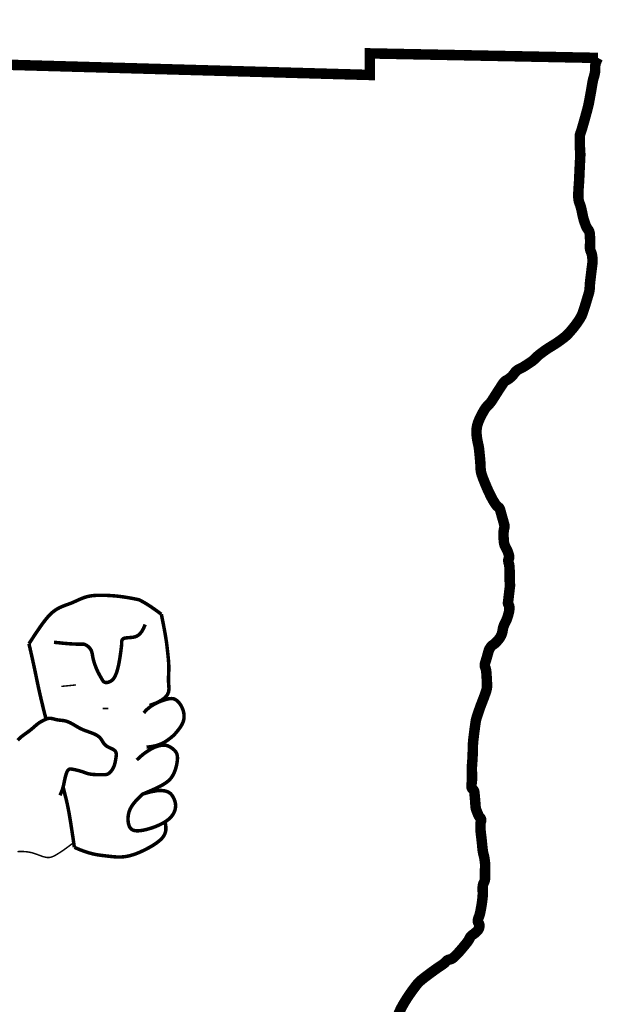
# Model space of a CAD drawing. Extents: x -4.5 to 4, y -4.5 to 6.5.
# Tile 166 of 173: x 3.012 to 3.229, y -2.905 to -2.54. Entities that reach past the tile are written whole.
import ezdxf

# ---------------------------------------------------------------- set-up
doc = ezdxf.new("R2010")
doc.units = 0
doc.header["$MEASUREMENT"] = 0
doc.layers.add('BELMONT-BORDER', color=5, linetype='CONTINUOUS')
doc.layers.add('FACE', color=160, linetype='CONTINUOUS')

msp = doc.modelspace()

# ---------------------------------------------------------------- linework, layer by layer
at = {"layer": 'BELMONT-BORDER', "color": 5, "const_width": 0.003886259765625}
msp.add_lwpolyline([(2.528192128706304, -3.069530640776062), (2.53314314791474, -2.543359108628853), (2.683520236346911, -2.541920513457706), (2.683588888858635, -2.547557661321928), (3.142169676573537, -2.560448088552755), (3.142208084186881, -2.552454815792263), (3.226804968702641, -2.554126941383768)], dxfattribs=at)
msp.add_lwpolyline([(3.152804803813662, -2.908569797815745, -0.03082174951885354), (3.153997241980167, -2.906016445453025, -0.01365310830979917), (3.155238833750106, -2.903877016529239, -0.01130013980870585), (3.156865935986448, -2.901370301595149, -0.01822583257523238), (3.159572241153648, -2.897695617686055, -0.0447448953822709), (3.160855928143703, -2.896346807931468, -0.01658173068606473), (3.162313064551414, -2.895150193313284, -0.006726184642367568), (3.166037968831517, -2.892371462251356, -0.01264200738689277), (3.168654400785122, -2.890573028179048, 0.02677283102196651), (3.169866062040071, -2.889688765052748, 0.0564739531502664), (3.17015509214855, -2.889393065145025, -0.03917712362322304), (3.170556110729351, -2.888953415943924, -0.1501642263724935), (3.171751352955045, -2.88836880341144, 0.138713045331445), (3.173054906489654, -2.887767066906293, 0.02433702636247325), (3.174348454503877, -2.886545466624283, 0.01588725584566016), (3.17617260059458, -2.884521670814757, 0.004972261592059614), (3.177702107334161, -2.882675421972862, 0.009203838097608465), (3.178499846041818, -2.881654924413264, 0.06001587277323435), (3.179182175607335, -2.880477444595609, -0.08561951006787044), (3.179703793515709, -2.879674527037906, -0.06696083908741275), (3.180287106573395, -2.879192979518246, 0.04266933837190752), (3.181235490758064, -2.878484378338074, 0.01643457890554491), (3.181909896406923, -2.8778435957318, 0.02273453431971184), (3.18235978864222, -2.877343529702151, 0.0877229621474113), (3.182607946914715, -2.876902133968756, 0.04876438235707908), (3.182823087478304, -2.876021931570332, 0.2120539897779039), (3.182508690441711, -2.874910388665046, -0.2199627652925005), (3.182220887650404, -2.873830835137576, -0.06060104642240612), (3.182571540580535, -2.872670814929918, 0.05049502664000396), (3.183019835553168, -2.87128893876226, 0.01465401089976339), (3.183661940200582, -2.8678288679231, 0.01751279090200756), (3.184012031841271, -2.864904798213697, 0.04070423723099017), (3.184017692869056, -2.862864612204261, -0.0495960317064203), (3.184052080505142, -2.861189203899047, -0.09582448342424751), (3.184552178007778, -2.859631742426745, 0.1231040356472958), (3.184877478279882, -2.858392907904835, 0.003746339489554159), (3.184882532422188, -2.857223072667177, -0.003374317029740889), (3.184887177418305, -2.855924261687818, -0.00237103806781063), (3.184915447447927, -2.854048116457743, 0.005253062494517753), (3.184923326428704, -2.853201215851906, 0.02564511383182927), (3.184897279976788, -2.852705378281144, 0.00909880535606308), (3.184727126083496, -2.85131711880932, 0.03234913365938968), (3.184320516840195, -2.849359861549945, -0.03886627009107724), (3.184003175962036, -2.847725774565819, -0.005632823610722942), (3.183842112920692, -2.846165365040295, 0.004278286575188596), (3.183635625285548, -2.844110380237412, 0.003884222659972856), (3.183420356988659, -2.842270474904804, -0.004621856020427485), (3.183241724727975, -2.840723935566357, -0.02247397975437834), (3.183200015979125, -2.840038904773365, -0.008176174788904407), (3.183200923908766, -2.838153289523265, -0.08609120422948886), (3.183386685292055, -2.837180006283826, 0.1257314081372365), (3.183461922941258, -2.836500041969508, 0.1625649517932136), (3.183153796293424, -2.835881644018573, -0.08935092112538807), (3.182450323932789, -2.834867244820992, -0.02028318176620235), (3.181586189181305, -2.83275028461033, -0.06151687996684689), (3.181418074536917, -2.832012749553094, -0.009182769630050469), (3.181310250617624, -2.830714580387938, 0.005712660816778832), (3.181151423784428, -2.828626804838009, 0.002096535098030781), (3.181027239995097, -2.827274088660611, 0.003018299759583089), (3.180931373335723, -2.826335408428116, 0.1962386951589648), (3.180363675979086, -2.825284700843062, -0.2134135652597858), (3.179870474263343, -2.824295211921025, -0.04589158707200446), (3.179934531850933, -2.823010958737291, 0.0342212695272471), (3.180060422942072, -2.821292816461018, 0.009733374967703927), (3.180016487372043, -2.818312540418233, -0.02076857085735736), (3.180026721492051, -2.816915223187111, -0.008390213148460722), (3.180117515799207, -2.815533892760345, 0.006439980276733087), (3.180242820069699, -2.813734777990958, 0.0131690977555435), (3.180345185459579, -2.81035953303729, -0.01911450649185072), (3.180443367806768, -2.808034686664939, -0.008961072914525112), (3.180576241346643, -2.806688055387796, -0.003329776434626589), (3.181022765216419, -2.803074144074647, -0.004058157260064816), (3.181399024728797, -2.800359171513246, -0.01639125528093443), (3.181519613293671, -2.799691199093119, -0.01979384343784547), (3.181716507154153, -2.798923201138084, -0.009075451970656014), (3.182241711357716, -2.797276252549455, -0.003025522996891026), (3.183069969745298, -2.794880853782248, -0.006948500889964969), (3.183451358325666, -2.793845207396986, -0.002765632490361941), (3.183734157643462, -2.793120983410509, 0.0008444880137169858), (3.184016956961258, -2.792396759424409, 0.005211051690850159), (3.184742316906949, -2.790470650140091, 0.006616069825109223), (3.185277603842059, -2.788940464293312, 0.03706782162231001), (3.185569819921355, -2.78779212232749, 0.0480715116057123), (3.185642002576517, -2.786880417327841, 0.007704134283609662), (3.185606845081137, -2.785797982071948, 0.003538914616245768), (3.185477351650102, -2.783443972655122, 0.0007238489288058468), (3.185441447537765, -2.782879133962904, 0.0004484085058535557), (3.185381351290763, -2.781967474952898, 0.07830658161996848), (3.184905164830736, -2.779867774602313, -0.1581455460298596), (3.18483395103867, -2.778784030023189, -0.01792958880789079), (3.185009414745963, -2.778182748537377, 0.008543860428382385), (3.185401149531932, -2.776928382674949, 0.006412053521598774), (3.18593462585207, -2.775021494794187, -0.01021379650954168), (3.186278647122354, -2.773826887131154, -0.05515525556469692), (3.186558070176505, -2.773185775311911, -0.03827769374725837), (3.187124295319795, -2.772354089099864, -0.08448295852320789), (3.187832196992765, -2.77172314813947, 0.05773132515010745), (3.188911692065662, -2.770859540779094, 0.03488079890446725), (3.190180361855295, -2.769386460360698, 0.04989883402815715), (3.190881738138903, -2.76822044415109, 0.08159689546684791), (3.191396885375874, -2.766422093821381, -0.07218285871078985), (3.191940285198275, -2.764381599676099, -0.01907009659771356), (3.192570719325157, -2.763051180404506, 0.02748976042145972), (3.192992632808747, -2.762120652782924, 0.01748914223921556), (3.193294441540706, -2.76125577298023, 0.01189050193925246), (3.19366283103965, -2.759960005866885, 0.03769393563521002), (3.193882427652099, -2.758738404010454, 0.04279824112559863), (3.193900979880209, -2.757644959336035, 0.1478845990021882), (3.193583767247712, -2.756807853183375, -0.1943164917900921), (3.1933978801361, -2.756141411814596, -0.002644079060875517), (3.193550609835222, -2.754843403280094, 0.001533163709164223), (3.193818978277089, -2.752605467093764, 0.0001674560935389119), (3.194115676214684, -2.750058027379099, 0.002445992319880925), (3.194135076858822, -2.749883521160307, 0.05839852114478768), (3.194126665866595, -2.749107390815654, -0.02880412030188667), (3.194017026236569, -2.747541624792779, -0.008122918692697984), (3.194022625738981, -2.746116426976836, 0.00933587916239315), (3.194028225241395, -2.744691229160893, 0.009851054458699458), (3.194002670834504, -2.743949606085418, 0.005039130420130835), (3.193909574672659, -2.742502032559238, 0.06383576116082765), (3.193714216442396, -2.741547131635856, -0.06208570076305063), (3.193509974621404, -2.740566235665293, -0.1555805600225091), (3.193686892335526, -2.739801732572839, 0.1625005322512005), (3.193846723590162, -2.739065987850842, 0.03914571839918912), (3.193735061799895, -2.738474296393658, 0.01926598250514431), (3.193370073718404, -2.737308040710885, 0.05133797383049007), (3.19265364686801, -2.735803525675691, -0.06395092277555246), (3.192108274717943, -2.734579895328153, -0.05009711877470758), (3.191863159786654, -2.733315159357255, -0.02355055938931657), (3.191742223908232, -2.730582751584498, -0.06442262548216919), (3.192042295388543, -2.728314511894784, 0.1339490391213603), (3.192035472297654, -2.727199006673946, 0.0001374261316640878), (3.191898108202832, -2.72670784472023, 3.498309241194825e-05), (3.191357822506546, -2.724778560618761, 5.864013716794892e-05), (3.190576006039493, -2.721988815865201, 0.0003130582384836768), (3.190429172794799, -2.721466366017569, 0.1758996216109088), (3.189884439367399, -2.720707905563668, -0.09960761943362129), (3.188756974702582, -2.719551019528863, -0.007683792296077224), (3.187814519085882, -2.718043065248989, -0.01676697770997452), (3.187416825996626, -2.717331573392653, -0.005871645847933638), (3.186682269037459, -2.715865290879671, -0.006045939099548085), (3.186003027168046, -2.714424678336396, -0.006159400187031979), (3.185546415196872, -2.713391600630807, -0.002977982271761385), (3.18464122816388, -2.711238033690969, -0.01853269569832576), (3.183610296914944, -2.708456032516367, -0.04495710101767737), (3.183333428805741, -2.707262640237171, -0.02965472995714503), (3.183211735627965, -2.705721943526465, 0.01770459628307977), (3.183069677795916, -2.703138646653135, 0.002412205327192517), (3.182815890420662, -2.700479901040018, 0.004294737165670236), (3.182653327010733, -2.69898860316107, 0.03033823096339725), (3.182388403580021, -2.697514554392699, -0.01960954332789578), (3.181929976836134, -2.695244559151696, -0.03483880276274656), (3.181720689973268, -2.692935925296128, -0.04443484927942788), (3.181844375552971, -2.691121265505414, -0.05264676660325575), (3.182366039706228, -2.6891764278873, -0.03274244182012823), (3.183721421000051, -2.686242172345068, -0.006895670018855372), (3.184560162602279, -2.684749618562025, -0.0185355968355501), (3.184900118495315, -2.684210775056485, -0.0550626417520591), (3.186207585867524, -2.682689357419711, 0.06063351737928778), (3.187380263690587, -2.681293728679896, 0.004094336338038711), (3.188152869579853, -2.680087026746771, -0.002517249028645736), (3.189403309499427, -2.678120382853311, -0.002666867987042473), (3.191112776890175, -2.675492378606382, -0.007271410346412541), (3.191758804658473, -2.674541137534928, -0.1220244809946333), (3.19271622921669, -2.673706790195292, 0.0679612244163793), (3.194566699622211, -2.672414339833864, 0.05840064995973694), (3.19590738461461, -2.670850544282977, -0.09344339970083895), (3.196816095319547, -2.669929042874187, -0.04410508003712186), (3.19793762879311, -2.669290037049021, 0.03269040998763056), (3.199468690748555, -2.668463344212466, 0.008986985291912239), (3.201797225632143, -2.666943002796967, 0.02032325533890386), (3.202786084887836, -2.66621129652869, 0.03893076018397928), (3.203795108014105, -2.665260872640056, -0.03916136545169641), (3.204804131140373, -2.664310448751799, -0.01218295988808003), (3.206413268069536, -2.663079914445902, -0.01170274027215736), (3.208147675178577, -2.661880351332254, -0.009097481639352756), (3.209549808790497, -2.660994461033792, 0.007941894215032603), (3.211158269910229, -2.659983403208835, 0.0115808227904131), (3.212461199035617, -2.659091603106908, 0.008333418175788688), (3.214220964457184, -2.657781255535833, 0.04082256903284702), (3.215688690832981, -2.656445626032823, 0.02220157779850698), (3.218054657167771, -2.653673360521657, 0.02813461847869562), (3.220260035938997, -2.650489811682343, 0.05512732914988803), (3.221102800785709, -2.648697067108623, 0.005017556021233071), (3.221671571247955, -2.646976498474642, 0.003509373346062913), (3.22244269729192, -2.644503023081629, 0.002576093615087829), (3.223450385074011, -2.641126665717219, 0.02143079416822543), (3.223551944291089, -2.640715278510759, 0.04211088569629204), (3.223706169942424, -2.639380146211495, -0.0220403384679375), (3.223898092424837, -2.636822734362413, -0.0003450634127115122), (3.22419517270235, -2.634352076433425, -0.0004535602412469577), (3.224424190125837, -2.63247279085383, -0.003055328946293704), (3.224581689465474, -2.631251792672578, 0.003074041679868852), (3.224739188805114, -2.630030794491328, 0.04622665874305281), (3.224764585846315, -2.629177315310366, 0.02153659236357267), (3.224571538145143, -2.627357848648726, 0.07433117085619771), (3.224135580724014, -2.625934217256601, -0.09116267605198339), (3.223818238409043, -2.624758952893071, -0.03858463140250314), (3.223812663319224, -2.623591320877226, 0.02451884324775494), (3.223855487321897, -2.62175595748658, 0.01372972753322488), (3.223737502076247, -2.619538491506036, 0.03832900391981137), (3.223612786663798, -2.618751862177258, 0.1198530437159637), (3.223097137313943, -2.61774280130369, -0.08659486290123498), (3.222298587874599, -2.616405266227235, -0.01057672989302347), (3.221656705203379, -2.614615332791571, -0.01812914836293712), (3.221342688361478, -2.613551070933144, -0.0164307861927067), (3.220994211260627, -2.611976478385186, 0.01300915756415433), (3.220567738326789, -2.609984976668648, 0.03536063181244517), (3.219936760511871, -2.607999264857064, -0.05580901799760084), (3.219587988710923, -2.606723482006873, -0.03643615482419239), (3.219487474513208, -2.605508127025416, -0.01756715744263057), (3.21955178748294, -2.602982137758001, -0.003901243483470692), (3.219718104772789, -2.600553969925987, 0.00751497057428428), (3.219795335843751, -2.599292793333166, 0.0008077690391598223), (3.219906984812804, -2.596786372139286, -0.000521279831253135), (3.22001863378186, -2.59427995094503, -0.001750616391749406), (3.220115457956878, -2.592307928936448, 0.003696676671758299), (3.220212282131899, -2.590335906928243, 0.02913733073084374), (3.220194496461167, -2.589264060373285, -0.01124530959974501), (3.220049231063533, -2.586492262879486, -0.01011691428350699), (3.220018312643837, -2.583284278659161, -0.05304064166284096), (3.220089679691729, -2.582674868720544, -0.03579146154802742), (3.220351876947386, -2.581809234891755, 0.02118939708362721), (3.220836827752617, -2.580361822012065, 0.0009954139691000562), (3.221632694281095, -2.577582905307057, 0.001658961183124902), (3.222101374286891, -2.575912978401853, 0.003276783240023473), (3.222957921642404, -2.572741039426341, 0.009095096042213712), (3.22323817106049, -2.571590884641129, 0.00905758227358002), (3.223480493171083, -2.570411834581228, 0.002443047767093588), (3.224278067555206, -2.566021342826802, 0.002868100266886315), (3.224538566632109, -2.564495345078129, -0.002647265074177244), (3.224799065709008, -2.562969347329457, -0.03309180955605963), (3.225162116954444, -2.561489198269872, 0.02712489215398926), (3.225626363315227, -2.559689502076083, 0.05682964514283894), (3.225706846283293, -2.558741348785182, -0.03083123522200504), (3.22576421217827, -2.556992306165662, -0.06357875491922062), (3.226022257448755, -2.555845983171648, -0.03945296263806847), (3.226804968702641, -2.554126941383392)], format="xyb", dxfattribs=at)
at = {"layer": 'FACE', "color": 5}
for points, const_width in [([(3.015766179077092, -2.771306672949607), (3.017237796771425, -2.769058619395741), (3.018557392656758, -2.767072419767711), (3.019747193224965, -2.765329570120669), (3.020829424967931, -2.763811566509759), (3.021826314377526, -2.762499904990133), (3.022760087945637, -2.761376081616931), (3.023652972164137, -2.760421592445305), (3.024527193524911, -2.759617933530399), (3.025400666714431, -2.758946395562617), (3.026274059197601, -2.75838744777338), (3.027143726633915, -2.757921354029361), (3.028006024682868, -2.757528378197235), (3.028857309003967, -2.757188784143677), (3.029693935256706, -2.756882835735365), (3.030512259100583, -2.756590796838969), (3.031308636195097, -2.756292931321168), (3.032081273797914, -2.755974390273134), (3.032835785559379, -2.75563987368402), (3.033579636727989, -2.755298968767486), (3.03432029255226, -2.754961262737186), (3.035065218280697, -2.754636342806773), (3.03582187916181, -2.754333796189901), (3.036597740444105, -2.754063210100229), (3.037400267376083, -2.753834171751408), (3.038234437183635, -2.753653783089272), (3.03909527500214, -2.753519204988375), (3.039975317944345, -2.753425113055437), (3.040867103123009, -2.753366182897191), (3.041763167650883, -2.753337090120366), (3.042656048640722, -2.753332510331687), (3.043538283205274, -2.753347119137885), (3.044402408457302, -2.753375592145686), (3.045242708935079, -2.753413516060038), (3.046060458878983, -2.75346012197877), (3.046858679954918, -2.753515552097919), (3.047640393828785, -2.753579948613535), (3.048408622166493, -2.753653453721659), (3.04916638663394, -2.753736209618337), (3.049916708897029, -2.75382835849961), (3.050662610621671, -2.753930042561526), (3.051404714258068, -2.754040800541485), (3.05213404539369, -2.754157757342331), (3.052839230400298, -2.754277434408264), (3.053508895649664, -2.754396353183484), (3.054131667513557, -2.754511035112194), (3.054696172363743, -2.754618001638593), (3.055191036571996, -2.754713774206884), (3.055604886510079, -2.754794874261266), (3.055932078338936, -2.754859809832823), (3.056189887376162, -2.754915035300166), (3.05640131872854, -2.754968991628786), (3.056589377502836, -2.755030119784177), (3.056777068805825, -2.755106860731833), (3.056987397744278, -2.755207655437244), (3.057243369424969, -2.755340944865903), (3.057567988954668, -2.755515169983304), (3.057983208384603, -2.755740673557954), (3.058506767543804, -2.756035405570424), (3.059155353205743, -2.7564192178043), (3.059945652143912, -2.756911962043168), (3.060894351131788, -2.757533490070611), (3.062018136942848, -2.758303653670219), (3.063333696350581, -2.759242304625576), (3.064857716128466, -2.760369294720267)], 0.001295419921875), ([(3.064857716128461, -2.760369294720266), (3.065452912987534, -2.763315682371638), (3.065923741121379, -2.765763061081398), (3.066287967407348, -2.767780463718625), (3.066563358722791, -2.769436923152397), (3.066767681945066, -2.770801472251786), (3.066918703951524, -2.77194314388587), (3.06703419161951, -2.772930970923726), (3.067131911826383, -2.773833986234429), (3.067226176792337, -2.774709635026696), (3.067317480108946, -2.775569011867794), (3.067402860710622, -2.776411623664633), (3.067479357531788, -2.777236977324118), (3.067544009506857, -2.778044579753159), (3.06759385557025, -2.778833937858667), (3.067625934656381, -2.779604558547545), (3.067637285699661, -2.780355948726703), (3.067626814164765, -2.781089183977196), (3.067600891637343, -2.781811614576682), (3.067567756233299, -2.782532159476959), (3.067535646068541, -2.783259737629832), (3.067512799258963, -2.784003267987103), (3.067507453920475, -2.784771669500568), (3.067527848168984, -2.785573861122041), (3.067582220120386, -2.786418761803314), (3.067659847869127, -2.787312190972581), (3.067674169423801, -2.788247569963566), (3.067519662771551, -2.789215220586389), (3.06709080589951, -2.790205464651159), (3.066282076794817, -2.791208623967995), (3.064987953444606, -2.79221502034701), (3.063102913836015, -2.793214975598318), (3.060521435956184, -2.794198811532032)], 0.001295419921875), ([(3.025041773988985, -2.77075589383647), (3.028140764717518, -2.771091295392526), (3.030547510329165, -2.771301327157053), (3.032362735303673, -2.771413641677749), (3.033687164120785, -2.771455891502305), (3.034621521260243, -2.771455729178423), (3.035266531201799, -2.771440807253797), (3.035722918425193, -2.771438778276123), (3.036091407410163, -2.771477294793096), (3.036454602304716, -2.771577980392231), (3.036822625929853, -2.771738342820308), (3.037187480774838, -2.771949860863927), (3.037541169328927, -2.772204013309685), (3.037875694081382, -2.772492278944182), (3.038183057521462, -2.772806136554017), (3.038455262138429, -2.773137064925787), (3.038684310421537, -2.773476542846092), (3.038865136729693, -2.773818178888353), (3.03900440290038, -2.774164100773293), (3.039111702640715, -2.774518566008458), (3.039196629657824, -2.774885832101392), (3.039268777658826, -2.77527015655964), (3.039337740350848, -2.77567579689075), (3.039413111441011, -2.776107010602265), (3.039504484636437, -2.776568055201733), (3.039619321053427, -2.777061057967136), (3.039756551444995, -2.777579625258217), (3.03991297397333, -2.778115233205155), (3.040085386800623, -2.778659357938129), (3.040270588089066, -2.779203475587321), (3.040465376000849, -2.779739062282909), (3.040666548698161, -2.780257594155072), (3.040870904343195, -2.780750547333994), (3.041075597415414, -2.781211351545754), (3.041279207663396, -2.781641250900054), (3.04148067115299, -2.782043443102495), (3.041678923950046, -2.782421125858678), (3.041872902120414, -2.782777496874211), (3.042061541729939, -2.783115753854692), (3.042243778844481, -2.783439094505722), (3.042418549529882, -2.783750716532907), (3.042585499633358, -2.784052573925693), (3.042747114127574, -2.784341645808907), (3.042906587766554, -2.784613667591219), (3.043067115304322, -2.784864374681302), (3.043231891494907, -2.785089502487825), (3.043404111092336, -2.785284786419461), (3.043586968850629, -2.78544596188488), (3.043783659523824, -2.785568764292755), (3.043996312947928, -2.785650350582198), (3.044222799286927, -2.785693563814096), (3.044459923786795, -2.785702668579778), (3.044704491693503, -2.785681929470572), (3.044953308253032, -2.785635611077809), (3.045203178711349, -2.785567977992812), (3.045450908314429, -2.785483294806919), (3.04569330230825, -2.785385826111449), (3.045927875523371, -2.785278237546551), (3.046154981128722, -2.785156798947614), (3.046375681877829, -2.785016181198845), (3.046591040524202, -2.784851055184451), (3.046802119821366, -2.784656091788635), (3.047009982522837, -2.78442596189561), (3.047215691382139, -2.784155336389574), (3.047420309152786, -2.783838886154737), (3.047624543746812, -2.783471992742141), (3.047827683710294, -2.783052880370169), (3.048028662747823, -2.782580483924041), (3.048226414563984, -2.782053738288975), (3.04841987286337, -2.781471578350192), (3.048607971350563, -2.780832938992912), (3.048789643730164, -2.780136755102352), (3.048963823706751, -2.779381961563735), (3.049129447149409, -2.778571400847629), (3.049285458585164, -2.77772354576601), (3.049430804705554, -2.776860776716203), (3.049564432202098, -2.776005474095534), (3.049685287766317, -2.775180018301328), (3.049792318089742, -2.774406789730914), (3.049884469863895, -2.773708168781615), (3.049960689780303, -2.773106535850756), (3.05002045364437, -2.772617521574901), (3.050065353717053, -2.772229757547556), (3.050097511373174, -2.77192512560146), (3.050119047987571, -2.771685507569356), (3.050132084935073, -2.771492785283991), (3.050138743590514, -2.771328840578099), (3.050141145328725, -2.771175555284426), (3.050141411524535, -2.771014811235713), (3.050142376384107, -2.770832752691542), (3.050149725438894, -2.770632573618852), (3.050169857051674, -2.770421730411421), (3.050209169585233, -2.770207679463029), (3.050274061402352, -2.769997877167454), (3.050370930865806, -2.769799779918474), (3.050506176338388, -2.769620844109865), (3.050686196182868, -2.76946852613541), (3.05091605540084, -2.769348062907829), (3.051195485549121, -2.769255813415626), (3.051522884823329, -2.769185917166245), (3.051896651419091, -2.769132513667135), (3.052315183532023, -2.769089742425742), (3.05277687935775, -2.769051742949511), (3.053280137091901, -2.769012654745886), (3.053823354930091, -2.768966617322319), (3.054403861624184, -2.768901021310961), (3.055014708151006, -2.768776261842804), (3.055647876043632, -2.768545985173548), (3.056295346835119, -2.768163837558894), (3.056949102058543, -2.767583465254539), (3.057601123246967, -2.766758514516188), (3.058243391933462, -2.765642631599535), (3.058867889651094, -2.764189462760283)], 0.001295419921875), ([(3.022105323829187, -2.799269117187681), (3.022101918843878, -2.799256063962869), (3.021708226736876, -2.797721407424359), (3.02131704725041, -2.796170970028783), (3.020933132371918, -2.794619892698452), (3.020561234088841, -2.793083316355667), (3.020201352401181, -2.791561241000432), (3.019853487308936, -2.790053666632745), (3.019517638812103, -2.788560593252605), (3.019193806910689, -2.787082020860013), (3.01888199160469, -2.78561794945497), (3.018582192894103, -2.784168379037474), (3.018281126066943, -2.782705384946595), (3.017965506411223, -2.7812010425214), (3.017635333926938, -2.779655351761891), (3.017290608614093, -2.778068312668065), (3.016931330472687, -2.776439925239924), (3.01655749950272, -2.774770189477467), (3.016169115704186, -2.773059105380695), (3.015766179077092, -2.771306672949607)], 0.001295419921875), ([(3.027779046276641, -2.787123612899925), (3.033235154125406, -2.786574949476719)], 0.0005453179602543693), ([(3.058340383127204, -2.796928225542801), (3.059205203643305, -2.795967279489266), (3.06014682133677, -2.795126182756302), (3.061139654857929, -2.794396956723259), (3.06215812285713, -2.793771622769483), (3.063176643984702, -2.793242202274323), (3.064169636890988, -2.792800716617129), (3.065111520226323, -2.792439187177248), (3.065976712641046, -2.792149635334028), (3.066745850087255, -2.791925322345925), (3.067424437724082, -2.791764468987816), (3.068024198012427, -2.791666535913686), (3.068556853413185, -2.791630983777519), (3.069034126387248, -2.791657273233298), (3.069467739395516, -2.79174486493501), (3.069869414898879, -2.791893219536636), (3.070250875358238, -2.792101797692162), (3.070621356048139, -2.792369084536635), (3.070980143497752, -2.792689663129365), (3.071324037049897, -2.79305714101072), (3.071649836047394, -2.793465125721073), (3.071954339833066, -2.793907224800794), (3.072234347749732, -2.794377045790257), (3.072486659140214, -2.79486819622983), (3.072708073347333, -2.795374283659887), (3.072895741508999, -2.795889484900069), (3.073048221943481, -2.796410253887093), (3.073164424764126, -2.796933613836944), (3.073243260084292, -2.797456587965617), (3.073283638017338, -2.797976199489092), (3.07328446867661, -2.79848947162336), (3.073244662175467, -2.798993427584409), (3.073163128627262, -2.799485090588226), (3.073039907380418, -2.799961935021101), (3.072879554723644, -2.800423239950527), (3.072687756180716, -2.800868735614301), (3.072470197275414, -2.801298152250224), (3.072232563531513, -2.801711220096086), (3.071980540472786, -2.80210766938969), (3.071719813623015, -2.802487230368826), (3.071456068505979, -2.802849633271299), (3.071194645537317, -2.803194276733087), (3.07093950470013, -2.803519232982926), (3.070694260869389, -2.803822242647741), (3.070462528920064, -2.804101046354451), (3.070247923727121, -2.804353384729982), (3.070054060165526, -2.804576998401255), (3.069884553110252, -2.804769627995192), (3.069743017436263, -2.804929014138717), (3.069629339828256, -2.805055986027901), (3.069528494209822, -2.805163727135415), (3.069421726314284, -2.805268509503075), (3.069290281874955, -2.805386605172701), (3.069115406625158, -2.805534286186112), (3.068878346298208, -2.805727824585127), (3.068560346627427, -2.805983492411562), (3.068142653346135, -2.806317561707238), (3.067607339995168, -2.806738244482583), (3.066939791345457, -2.807221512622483), (3.066126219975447, -2.807735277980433), (3.065152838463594, -2.808247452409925), (3.064005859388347, -2.808725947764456), (3.062671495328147, -2.809138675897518), (3.061135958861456, -2.809453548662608), (3.059385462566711, -2.809638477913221)], 0.001295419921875), ([(3.043061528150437, -2.795299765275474), (3.045244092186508, -2.795298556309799)], 0.0005453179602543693), ([(3.011574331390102, -2.807088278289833), (3.011937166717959, -2.806700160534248), (3.012329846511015, -2.806320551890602), (3.012754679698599, -2.805949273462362), (3.013206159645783, -2.80558544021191), (3.013676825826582, -2.805227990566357), (3.014159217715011, -2.804875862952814), (3.014645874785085, -2.804527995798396), (3.015129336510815, -2.804183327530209), (3.015602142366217, -2.803840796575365), (3.01605683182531, -2.803499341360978), (3.016487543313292, -2.803158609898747), (3.016894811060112, -2.802821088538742), (3.017280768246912, -2.802489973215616), (3.017647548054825, -2.802168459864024), (3.017997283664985, -2.801859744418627), (3.018332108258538, -2.80156702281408), (3.018654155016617, -2.80129349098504), (3.018965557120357, -2.801042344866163), (3.019268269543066, -2.800815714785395), (3.019563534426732, -2.800611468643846), (3.019852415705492, -2.800426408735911), (3.020135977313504, -2.800257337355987), (3.020415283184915, -2.800101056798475), (3.020691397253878, -2.79995436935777), (3.020965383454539, -2.799814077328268), (3.021238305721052, -2.799676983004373), (3.021511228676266, -2.799541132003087), (3.021785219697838, -2.799409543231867), (3.022061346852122, -2.799286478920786), (3.022340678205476, -2.799176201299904), (3.022624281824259, -2.799082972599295), (3.022913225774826, -2.799011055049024), (3.023208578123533, -2.798964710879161), (3.023511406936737, -2.798948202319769), (3.023822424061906, -2.798964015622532), (3.024140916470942, -2.799007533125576), (3.024465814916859, -2.799072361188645), (3.024796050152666, -2.799152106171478), (3.025130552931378, -2.799240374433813), (3.025468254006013, -2.799330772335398), (3.025808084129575, -2.799416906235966), (3.026148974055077, -2.799492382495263), (3.026490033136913, -2.799552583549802), (3.026831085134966, -2.799599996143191), (3.027172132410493, -2.799638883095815), (3.027513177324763, -2.799673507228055), (3.027854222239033, -2.799708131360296), (3.028195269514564, -2.79974701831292), (3.028536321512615, -2.79979443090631), (3.028877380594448, -2.799854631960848), (3.029218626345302, -2.799931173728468), (3.029560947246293, -2.800024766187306), (3.029905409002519, -2.800135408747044), (3.03025307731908, -2.800263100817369), (3.030605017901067, -2.800407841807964), (3.030962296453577, -2.800569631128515), (3.031325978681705, -2.800748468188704), (3.031697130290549, -2.800944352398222), (3.032076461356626, -2.801156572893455), (3.032463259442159, -2.801381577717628), (3.032856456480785, -2.801615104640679), (3.033254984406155, -2.801852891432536), (3.033657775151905, -2.80209067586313), (3.034063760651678, -2.802324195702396), (3.034471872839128, -2.802549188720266), (3.034881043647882, -2.802761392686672), (3.035290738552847, -2.802957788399), (3.035702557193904, -2.803140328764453), (3.036118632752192, -2.803312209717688), (3.036541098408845, -2.803476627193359), (3.036972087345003, -2.803636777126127), (3.037413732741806, -2.803795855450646), (3.037868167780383, -2.803957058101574), (3.038337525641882, -2.804123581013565), (3.038822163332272, -2.804298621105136), (3.039315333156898, -2.804485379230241), (3.039808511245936, -2.804687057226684), (3.040293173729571, -2.804906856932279), (3.040760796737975, -2.805147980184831), (3.041202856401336, -2.805413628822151), (3.041610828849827, -2.80570700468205), (3.041976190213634, -2.806031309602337), (3.042294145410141, -2.806387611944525), (3.042574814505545, -2.80676844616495), (3.042832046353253, -2.807164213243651), (3.043079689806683, -2.807565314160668), (3.043331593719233, -2.80796214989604), (3.043601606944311, -2.808345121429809), (3.043903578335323, -2.808704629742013), (3.044251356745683, -2.809031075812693), (3.044653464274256, -2.809318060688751), (3.045097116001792, -2.809571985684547), (3.045564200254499, -2.809802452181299), (3.046036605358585, -2.810019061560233), (3.04649621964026, -2.810231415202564), (3.046924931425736, -2.810449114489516), (3.047304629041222, -2.810681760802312), (3.047617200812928, -2.810938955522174), (3.047849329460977, -2.811227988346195), (3.04800687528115, -2.811546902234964), (3.04810049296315, -2.811891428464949), (3.048140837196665, -2.812257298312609), (3.048138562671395, -2.812640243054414), (3.048104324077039, -2.813035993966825), (3.048048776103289, -2.813440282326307), (3.047982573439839, -2.813848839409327), (3.047914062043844, -2.814257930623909), (3.047842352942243, -2.814665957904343), (3.047764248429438, -2.815071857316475), (3.047676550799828, -2.815474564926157), (3.047576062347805, -2.815873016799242), (3.047459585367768, -2.816266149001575), (3.047323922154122, -2.816652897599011), (3.047165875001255, -2.817032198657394), (3.046983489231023, -2.817402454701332), (3.046779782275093, -2.817759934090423), (3.046559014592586, -2.81810037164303), (3.046325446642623, -2.818419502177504), (3.046083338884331, -2.818713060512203), (3.045836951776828, -2.81897678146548), (3.045590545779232, -2.819206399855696), (3.045348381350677, -2.819397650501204), (3.045112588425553, -2.819547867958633), (3.044876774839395, -2.819660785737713), (3.044632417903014, -2.819741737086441), (3.04437099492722, -2.819796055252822), (3.044083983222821, -2.819829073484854), (3.043762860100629, -2.819846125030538), (3.043399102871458, -2.819852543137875), (3.042984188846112, -2.819853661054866), (3.042513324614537, -2.819853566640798), (3.041996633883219, -2.819851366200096), (3.041447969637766, -2.819844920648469), (3.040881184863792, -2.819832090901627), (3.040310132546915, -2.819810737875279), (3.039748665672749, -2.819778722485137), (3.039210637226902, -2.81973390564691), (3.038709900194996, -2.819674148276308), (3.038256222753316, -2.819598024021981), (3.037843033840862, -2.819506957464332), (3.037459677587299, -2.819403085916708), (3.03709549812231, -2.819288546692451), (3.036739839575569, -2.819165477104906), (3.03638204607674, -2.819036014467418), (3.036011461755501, -2.818902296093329), (3.035617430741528, -2.818766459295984), (3.035192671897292, -2.818630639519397), (3.034743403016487, -2.818496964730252), (3.034279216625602, -2.818367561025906), (3.033809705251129, -2.818244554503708), (3.033344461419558, -2.818130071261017), (3.032893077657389, -2.818026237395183), (3.032465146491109, -2.817935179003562), (3.03207026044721, -2.81785902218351), (3.031715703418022, -2.817800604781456), (3.031399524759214, -2.81776561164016), (3.031117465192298, -2.817760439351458), (3.030865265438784, -2.817791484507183), (3.030638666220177, -2.817865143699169), (3.030433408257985, -2.817987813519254), (3.030245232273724, -2.818165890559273), (3.030069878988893, -2.818405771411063), (3.0299037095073, -2.8187115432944), (3.029745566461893, -2.819078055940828), (3.029594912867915, -2.819497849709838), (3.029451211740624, -2.819963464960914), (3.02931392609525, -2.820467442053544), (3.02918251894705, -2.821002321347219), (3.029056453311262, -2.821560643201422), (3.028935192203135, -2.822134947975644), (3.0288166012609, -2.822719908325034), (3.028692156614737, -2.823318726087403), (3.028551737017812, -2.823936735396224), (3.028385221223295, -2.824579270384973), (3.028182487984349, -2.82525166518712), (3.02793341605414, -2.825959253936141), (3.027627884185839, -2.82670737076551), (3.027255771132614, -2.8275013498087)], 0.001295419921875), ([(3.055760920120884, -2.814396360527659), (3.056979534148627, -2.81324696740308), (3.058166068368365, -2.812254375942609), (3.059312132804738, -2.811409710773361), (3.060409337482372, -2.810704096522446), (3.061449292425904, -2.810128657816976), (3.062423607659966, -2.809674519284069), (3.063323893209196, -2.809332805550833), (3.064141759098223, -2.809094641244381), (3.064871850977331, -2.808950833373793), (3.065520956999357, -2.808890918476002), (3.0660989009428, -2.808904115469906), (3.06661550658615, -2.808979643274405), (3.067080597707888, -2.809106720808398), (3.067503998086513, -2.809274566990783), (3.067895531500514, -2.809472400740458), (3.068265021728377, -2.809689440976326), (3.068620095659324, -2.809916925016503), (3.068959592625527, -2.810154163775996), (3.069280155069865, -2.810402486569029), (3.069578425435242, -2.810663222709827), (3.069851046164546, -2.810937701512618), (3.070094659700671, -2.811227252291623), (3.070305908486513, -2.811533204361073), (3.070481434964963, -2.811856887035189), (3.07061890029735, -2.812199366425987), (3.070720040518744, -2.812560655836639), (3.070787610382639, -2.812940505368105), (3.070824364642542, -2.813338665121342), (3.070833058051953, -2.813754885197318), (3.070816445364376, -2.814188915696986), (3.070777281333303, -2.814640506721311), (3.070718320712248, -2.815109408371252), (3.070641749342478, -2.81559487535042), (3.070547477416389, -2.81609418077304), (3.070434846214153, -2.816604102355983), (3.07030319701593, -2.817121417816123), (3.070151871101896, -2.817642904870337), (3.069980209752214, -2.818165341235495), (3.069787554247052, -2.818685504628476), (3.069573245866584, -2.81920017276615), (3.069334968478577, -2.819706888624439), (3.069063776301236, -2.820206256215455), (3.06874906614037, -2.82069964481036), (3.068380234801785, -2.821188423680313), (3.067946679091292, -2.821673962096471), (3.067437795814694, -2.822157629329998), (3.066842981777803, -2.822640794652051), (3.066151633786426, -2.823124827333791), (3.065360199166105, -2.82360953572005), (3.064493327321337, -2.824088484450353), (3.063582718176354, -2.824553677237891), (3.062660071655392, -2.824997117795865), (3.061757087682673, -2.825410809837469), (3.060905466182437, -2.8257867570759), (3.060136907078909, -2.826116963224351), (3.059483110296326, -2.826393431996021), (3.05896744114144, -2.826610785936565), (3.05857992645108, -2.826774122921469), (3.058302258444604, -2.826891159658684), (3.05811612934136, -2.826969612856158), (3.058003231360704, -2.82701719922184), (3.057945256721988, -2.827041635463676), (3.057923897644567, -2.827050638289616), (3.057920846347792, -2.827051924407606), (3.057919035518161, -2.827053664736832), (3.057906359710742, -2.827065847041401), (3.057871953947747, -2.827098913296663), (3.057804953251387, -2.82716330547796), (3.057694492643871, -2.827269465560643), (3.057529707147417, -2.827427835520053), (3.057299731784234, -2.827648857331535), (3.056993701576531, -2.827942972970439), (3.056606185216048, -2.828317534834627), (3.05615348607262, -2.828767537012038), (3.055657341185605, -2.829284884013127), (3.055139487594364, -2.829861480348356), (3.054621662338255, -2.830489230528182), (3.054125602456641, -2.83116003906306), (3.053673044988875, -2.831865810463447), (3.053285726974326, -2.832598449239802), (3.052980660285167, -2.833349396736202), (3.052755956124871, -2.834108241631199), (3.052605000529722, -2.834864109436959), (3.052521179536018, -2.835606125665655), (3.052497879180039, -2.836323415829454), (3.052528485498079, -2.837005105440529), (3.052606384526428, -2.837640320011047), (3.052724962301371, -2.83821818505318), (3.052879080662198, -2.838730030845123), (3.053069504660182, -2.839176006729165), (3.053298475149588, -2.839558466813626), (3.053568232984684, -2.839879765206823), (3.053881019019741, -2.840142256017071), (3.054239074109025, -2.84034829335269), (3.054644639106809, -2.840500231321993), (3.055099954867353, -2.840600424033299), (3.055605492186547, -2.840651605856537), (3.05615464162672, -2.840658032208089), (3.056739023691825, -2.840624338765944), (3.05735025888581, -2.840555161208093), (3.057979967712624, -2.840455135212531), (3.058619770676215, -2.840328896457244), (3.059261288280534, -2.840181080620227), (3.059896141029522, -2.840016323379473), (3.060517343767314, -2.839838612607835), (3.061123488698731, -2.839649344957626), (3.061714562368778, -2.839449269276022), (3.062290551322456, -2.839239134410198), (3.062851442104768, -2.839019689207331), (3.063397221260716, -2.838791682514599), (3.063927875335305, -2.838555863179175), (3.064443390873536, -2.838312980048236), (3.06494361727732, -2.838063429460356), (3.06542785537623, -2.837806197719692), (3.065895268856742, -2.8375399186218), (3.066345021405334, -2.837263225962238), (3.066776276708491, -2.836974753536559), (3.067188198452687, -2.836673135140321), (3.067579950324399, -2.836357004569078), (3.067950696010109, -2.836024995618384), (3.068299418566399, -2.835675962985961), (3.068624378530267, -2.835309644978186), (3.068923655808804, -2.834926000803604), (3.069195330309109, -2.834524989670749), (3.069437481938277, -2.83410657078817), (3.069648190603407, -2.833670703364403), (3.069825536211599, -2.833217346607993), (3.069967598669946, -2.832746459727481), (3.070071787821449, -2.832257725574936), (3.0701328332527, -2.831749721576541), (3.070144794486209, -2.831220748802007), (3.07010173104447, -2.830669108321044), (3.069997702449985, -2.830093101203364), (3.069826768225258, -2.829491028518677), (3.069582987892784, -2.828861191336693), (3.069260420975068, -2.828201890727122), (3.068842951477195, -2.827521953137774), (3.068273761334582, -2.826872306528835), (3.067485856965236, -2.826314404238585), (3.066412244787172, -2.82590969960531), (3.064985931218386, -2.825719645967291), (3.063139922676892, -2.825805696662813), (3.060807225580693, -2.826229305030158), (3.057920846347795, -2.827051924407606)], 0.001295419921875), ([(3.032602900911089, -2.846775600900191), (3.032362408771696, -2.845112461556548), (3.032129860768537, -2.843526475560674), (3.031905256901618, -2.842017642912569), (3.031688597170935, -2.840585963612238), (3.031479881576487, -2.839231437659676), (3.031279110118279, -2.837954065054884), (3.031086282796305, -2.836753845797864), (3.030901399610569, -2.835630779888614), (3.030718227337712, -2.834562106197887), (3.03053053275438, -2.83352506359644), (3.030338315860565, -2.832519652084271), (3.030141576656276, -2.831545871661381), (3.029940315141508, -2.830603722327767), (3.029734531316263, -2.829693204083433), (3.029524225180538, -2.828814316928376), (3.029309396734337, -2.827967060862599), (3.029088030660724, -2.827103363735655), (3.028858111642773, -2.826175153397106), (3.028619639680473, -2.825182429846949), (3.028434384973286, -2.824389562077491)], 0.001295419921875), ([(3.032602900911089, -2.846775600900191), (3.034578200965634, -2.847628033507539), (3.0363384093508, -2.848294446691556), (3.03790999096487, -2.848802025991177), (3.039319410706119, -2.849177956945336), (3.040593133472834, -2.849449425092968), (3.041757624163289, -2.849643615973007), (3.042839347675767, -2.849787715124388), (3.043864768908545, -2.849908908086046), (3.044856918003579, -2.85002833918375), (3.045825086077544, -2.850142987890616), (3.04677512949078, -2.850243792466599), (3.047712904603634, -2.850321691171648), (3.048644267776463, -2.850367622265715), (3.049575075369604, -2.850372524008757), (3.0505111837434, -2.850327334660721), (3.051458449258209, -2.850222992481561), (3.052421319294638, -2.850052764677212), (3.053398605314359, -2.849819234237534), (3.054387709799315, -2.849527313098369), (3.055386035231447, -2.849181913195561), (3.056390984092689, -2.848787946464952), (3.057399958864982, -2.848350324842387), (3.058410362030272, -2.847873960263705), (3.059419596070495, -2.847363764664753), (3.060422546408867, -2.846824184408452), (3.061404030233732, -2.846257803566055), (3.062346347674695, -2.845666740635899), (3.063231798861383, -2.845053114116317), (3.064042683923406, -2.844419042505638), (3.064761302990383, -2.843766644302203), (3.06536995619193, -2.843098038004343), (3.065850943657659, -2.842415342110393), (3.066192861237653, -2.841721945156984), (3.066409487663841, -2.841026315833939), (3.066520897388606, -2.84033819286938), (3.066547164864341, -2.839667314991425), (3.066508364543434, -2.839023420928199), (3.066424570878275, -2.838416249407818), (3.066315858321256, -2.837855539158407), (3.06620230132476, -2.837351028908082)], 0.001295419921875), ([(3.011518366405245, -2.848381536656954), (3.0122748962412, -2.848316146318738), (3.012965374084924, -2.84830828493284), (3.013595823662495, -2.848333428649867), (3.014172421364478, -2.848371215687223), (3.014701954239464, -2.848417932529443), (3.015191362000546, -2.848474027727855), (3.015647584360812, -2.848539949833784), (3.016077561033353, -2.848616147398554), (3.016488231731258, -2.848703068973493), (3.016886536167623, -2.848801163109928), (3.017279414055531, -2.848910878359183), (3.017672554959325, -2.849032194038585), (3.018066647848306, -2.84916321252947), (3.018461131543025, -2.849301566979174), (3.018855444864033, -2.849444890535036), (3.019249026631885, -2.84959081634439), (3.019641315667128, -2.849736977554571), (3.020031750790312, -2.849881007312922), (3.020419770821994, -2.850020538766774), (3.020805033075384, -2.850152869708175), (3.021188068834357, -2.850273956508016), (3.021569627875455, -2.850379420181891), (3.021950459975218, -2.850464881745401), (3.02233131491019, -2.850525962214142), (3.022712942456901, -2.850558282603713), (3.023096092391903, -2.85055746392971), (3.023481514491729, -2.850519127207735), (3.023870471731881, -2.85043989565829), (3.024266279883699, -2.850320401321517), (3.024672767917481, -2.850162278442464), (3.025093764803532, -2.849967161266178), (3.025533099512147, -2.849736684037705), (3.025994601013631, -2.849472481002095), (3.02648209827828, -2.849176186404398), (3.026999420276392, -2.848849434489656), (3.027552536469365, -2.848491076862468), (3.028155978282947, -2.848088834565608), (3.028826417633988, -2.847627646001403), (3.029580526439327, -2.847092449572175), (3.030434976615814, -2.846468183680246), (3.031406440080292, -2.845739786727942), (3.032348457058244, -2.845017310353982)], 0.0005453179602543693)]:
    msp.add_lwpolyline(points, dxfattribs=dict(at, const_width=const_width))

doc.saveas('drawing.dxf')
